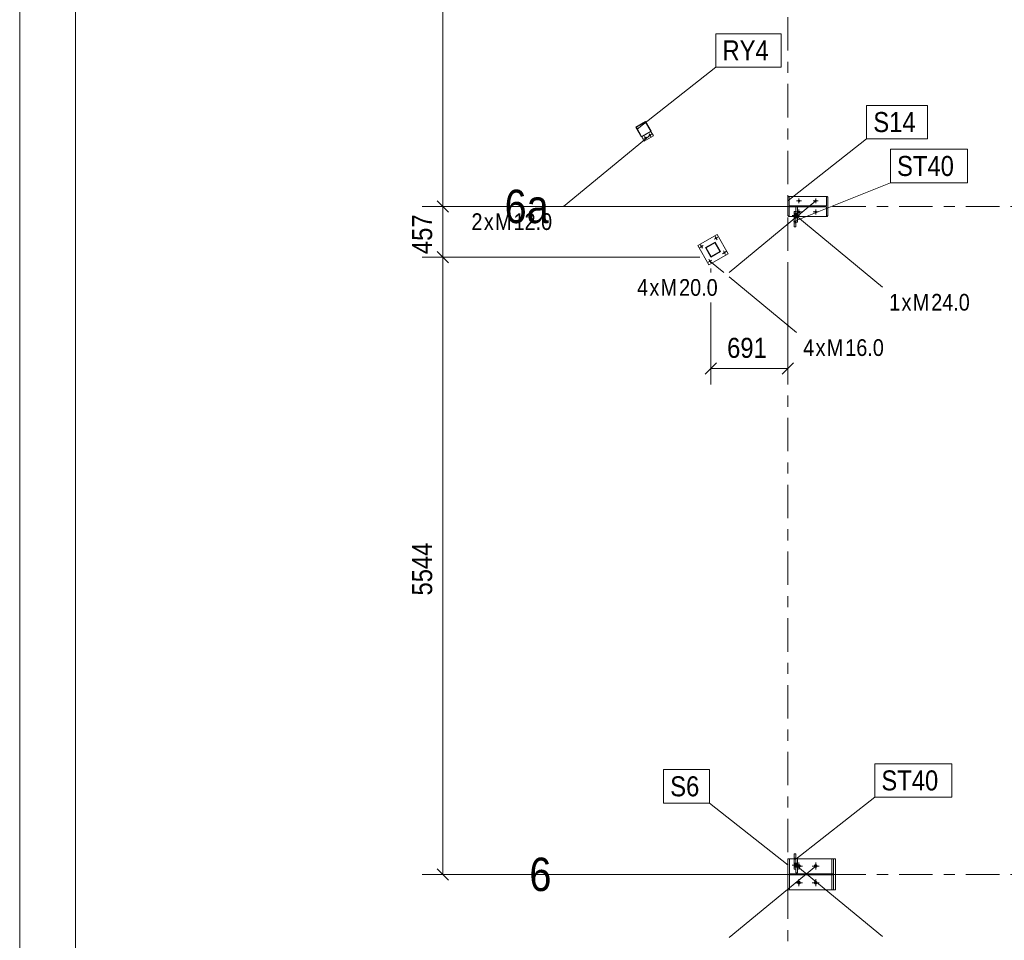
# Model space of a CAD drawing. Header units: millimetres. Extents: x -69 to 541, y -101 to 999.
# Tile 10 of 19: x -69 to 19, y 584 to 667. Entities that reach past the tile are written whole.
import ezdxf

# ---------------------------------------------------------------- set-up
doc = ezdxf.new("R2010")
doc.units = ezdxf.units.MM
doc.linetypes.add('XKITLINE00', pattern=[0])
doc.linetypes.add('XKITLINE03', pattern=[6, 3, -1, 1, -1])
for name, color, linetype, lineweight in [('Arkusz rysunku', 3, 'Continuous', 0), ('Element', 2, 'Continuous', 0), ('Spoina', 1, 'Continuous', 0), ('Wymiar', 4, 'Continuous', 0), ('Znak elementu', 2, 'Continuous', 0), ('Znak śruby', 4, 'Continuous', 0), ('Śruba', 3, 'Continuous', 0)]:
    doc.layers.add(name, color=color, linetype=linetype, lineweight=lineweight)
doc.styles.add('ARIAL', font='ARIAL.TTF')

msp = doc.modelspace()

# ---------------------------------------------------------------- hatches: boundary and pattern name
at = {"layer": 'Śruba'}
for points in [[(-12.349, 656.347), (-12.355, 656.344), (-12.362, 656.342), (-12.368, 656.341), (-12.375, 656.34), (-12.382, 656.341), (-12.389, 656.341), (-12.396, 656.343), (-12.402, 656.345), (-12.408, 656.348), (-12.414, 656.351), (-12.42, 656.355), (-12.425, 656.359), (-12.43, 656.364), (-12.434, 656.37), (-12.438, 656.375), (-12.441, 656.381), (-12.444, 656.388), (-12.446, 656.394), (-12.447, 656.401), (-12.447, 656.408), (-12.447, 656.415), (-12.447, 656.422), (-12.445, 656.428), (-12.443, 656.435), (-12.44, 656.441), (-12.437, 656.447), (-12.433, 656.453), (-12.429, 656.458), (-12.424, 656.463), (-12.418, 656.467), (-12.413, 656.471), (-12.406, 656.474), (-12.4, 656.477), (-12.393, 656.479), (-12.387, 656.48), (-12.38, 656.48), (-12.373, 656.48), (-12.366, 656.479), (-12.359, 656.478), (-12.353, 656.476), (-12.347, 656.473), (-12.341, 656.47), (-12.335, 656.466), (-12.33, 656.461), (-12.325, 656.457), (-12.321, 656.451), (-12.317, 656.445), (-12.314, 656.439), (-12.311, 656.433), (-12.309, 656.426), (-12.308, 656.42), (-12.308, 656.413), (-12.308, 656.406), (-12.308, 656.399), (-12.31, 656.392), (-12.312, 656.386), (-12.315, 656.379), (-12.318, 656.373), (-12.322, 656.368), (-12.326, 656.363), (-12.331, 656.358), (-12.337, 656.353), (-12.343, 656.35)], [(-12.782, 656.097), (-12.788, 656.094), (-12.795, 656.092), (-12.801, 656.091), (-12.808, 656.09), (-12.815, 656.091), (-12.822, 656.091), (-12.829, 656.093), (-12.835, 656.095), (-12.841, 656.098), (-12.847, 656.101), (-12.853, 656.105), (-12.858, 656.109), (-12.863, 656.114), (-12.867, 656.12), (-12.871, 656.125), (-12.874, 656.131), (-12.877, 656.138), (-12.879, 656.144), (-12.88, 656.151), (-12.88, 656.158), (-12.88, 656.165), (-12.88, 656.172), (-12.878, 656.178), (-12.876, 656.185), (-12.873, 656.191), (-12.87, 656.197), (-12.866, 656.203), (-12.862, 656.208), (-12.857, 656.213), (-12.851, 656.217), (-12.846, 656.221), (-12.839, 656.224), (-12.833, 656.227), (-12.826, 656.229), (-12.82, 656.23), (-12.813, 656.23), (-12.806, 656.23), (-12.799, 656.229), (-12.792, 656.228), (-12.786, 656.226), (-12.78, 656.223), (-12.774, 656.22), (-12.768, 656.216), (-12.763, 656.211), (-12.758, 656.207), (-12.754, 656.201), (-12.75, 656.195), (-12.747, 656.189), (-12.744, 656.183), (-12.742, 656.176), (-12.741, 656.17), (-12.741, 656.163), (-12.741, 656.156), (-12.741, 656.149), (-12.743, 656.142), (-12.745, 656.136), (-12.748, 656.129), (-12.751, 656.123), (-12.755, 656.118), (-12.759, 656.113), (-12.764, 656.108), (-12.77, 656.103), (-12.776, 656.1)], [(0.989, 650.391), (0.979, 650.392), (0.968, 650.395), (0.958, 650.398), (0.948, 650.403), (0.939, 650.409), (0.93, 650.415), (0.922, 650.422), (0.915, 650.43), (0.909, 650.439), (0.903, 650.448), (0.898, 650.458), (0.895, 650.468), (0.892, 650.479), (0.891, 650.489), (0.89, 650.5), (0.891, 650.511), (0.892, 650.521), (0.895, 650.532), (0.898, 650.542), (0.903, 650.552), (0.909, 650.561), (0.915, 650.57), (0.922, 650.578), (0.93, 650.585), (0.939, 650.591), (0.948, 650.597), (0.958, 650.602), (0.968, 650.605), (0.979, 650.608), (0.989, 650.609), (1, 650.61), (1.011, 650.609), (1.021, 650.608), (1.032, 650.605), (1.042, 650.602), (1.052, 650.597), (1.061, 650.591), (1.07, 650.585), (1.078, 650.578), (1.085, 650.57), (1.091, 650.561), (1.097, 650.552), (1.102, 650.542), (1.105, 650.532), (1.108, 650.521), (1.109, 650.511), (1.11, 650.5), (1.109, 650.489), (1.108, 650.479), (1.105, 650.468), (1.102, 650.458), (1.097, 650.448), (1.091, 650.439), (1.085, 650.43), (1.078, 650.422), (1.07, 650.415), (1.061, 650.409), (1.052, 650.403), (1.042, 650.398), (1.032, 650.395), (1.021, 650.392), (1.011, 650.391), (1, 650.39)], [(2.489, 650.391), (2.479, 650.392), (2.468, 650.395), (2.458, 650.398), (2.448, 650.403), (2.439, 650.409), (2.43, 650.415), (2.422, 650.422), (2.415, 650.43), (2.409, 650.439), (2.403, 650.448), (2.398, 650.458), (2.395, 650.468), (2.392, 650.479), (2.391, 650.489), (2.39, 650.5), (2.391, 650.511), (2.392, 650.521), (2.395, 650.532), (2.398, 650.542), (2.403, 650.552), (2.409, 650.561), (2.415, 650.57), (2.422, 650.578), (2.43, 650.585), (2.439, 650.591), (2.448, 650.597), (2.458, 650.602), (2.468, 650.605), (2.479, 650.608), (2.489, 650.609), (2.5, 650.61), (2.511, 650.609), (2.521, 650.608), (2.532, 650.605), (2.542, 650.602), (2.552, 650.597), (2.561, 650.591), (2.57, 650.585), (2.578, 650.578), (2.585, 650.57), (2.591, 650.561), (2.597, 650.552), (2.602, 650.542), (2.605, 650.532), (2.608, 650.521), (2.609, 650.511), (2.61, 650.5), (2.609, 650.489), (2.608, 650.479), (2.605, 650.468), (2.602, 650.458), (2.597, 650.448), (2.591, 650.439), (2.585, 650.43), (2.578, 650.422), (2.57, 650.415), (2.561, 650.409), (2.552, 650.403), (2.542, 650.398), (2.532, 650.395), (2.521, 650.392), (2.511, 650.391), (2.5, 650.39)], [(0.56, 648.985), (0.56, 649.352), (0.72, 649.352), (0.72, 648.985)], [(0.72, 648.985), (0.72, 649.352), (0.88, 649.352), (0.88, 648.985)], [(0.989, 649.391), (0.979, 649.392), (0.968, 649.395), (0.958, 649.398), (0.948, 649.403), (0.939, 649.409), (0.93, 649.415), (0.922, 649.422), (0.915, 649.43), (0.909, 649.439), (0.903, 649.448), (0.898, 649.458), (0.895, 649.468), (0.892, 649.479), (0.891, 649.489), (0.89, 649.5), (0.891, 649.511), (0.892, 649.521), (0.895, 649.532), (0.898, 649.542), (0.903, 649.552), (0.909, 649.561), (0.915, 649.57), (0.922, 649.578), (0.93, 649.585), (0.939, 649.591), (0.948, 649.597), (0.958, 649.602), (0.968, 649.605), (0.979, 649.608), (0.989, 649.609), (1, 649.61), (1.011, 649.609), (1.021, 649.608), (1.032, 649.605), (1.042, 649.602), (1.052, 649.597), (1.061, 649.591), (1.07, 649.585), (1.078, 649.578), (1.085, 649.57), (1.091, 649.561), (1.097, 649.552), (1.102, 649.542), (1.105, 649.532), (1.108, 649.521), (1.109, 649.511), (1.11, 649.5), (1.109, 649.489), (1.108, 649.479), (1.105, 649.468), (1.102, 649.458), (1.097, 649.448), (1.091, 649.439), (1.085, 649.43), (1.078, 649.422), (1.07, 649.415), (1.061, 649.409), (1.052, 649.403), (1.042, 649.398), (1.032, 649.395), (1.021, 649.392), (1.011, 649.391), (1, 649.39)], [(2.489, 649.391), (2.479, 649.392), (2.468, 649.395), (2.458, 649.398), (2.448, 649.403), (2.439, 649.409), (2.43, 649.415), (2.422, 649.422), (2.415, 649.43), (2.409, 649.439), (2.403, 649.448), (2.398, 649.458), (2.395, 649.468), (2.392, 649.479), (2.391, 649.489), (2.39, 649.5), (2.391, 649.511), (2.392, 649.521), (2.395, 649.532), (2.398, 649.542), (2.403, 649.552), (2.409, 649.561), (2.415, 649.57), (2.422, 649.578), (2.43, 649.585), (2.439, 649.591), (2.448, 649.597), (2.458, 649.602), (2.468, 649.605), (2.479, 649.608), (2.489, 649.609), (2.5, 649.61), (2.511, 649.609), (2.521, 649.608), (2.532, 649.605), (2.542, 649.602), (2.552, 649.597), (2.561, 649.591), (2.57, 649.585), (2.578, 649.578), (2.585, 649.57), (2.591, 649.561), (2.597, 649.552), (2.602, 649.542), (2.605, 649.532), (2.608, 649.521), (2.609, 649.511), (2.61, 649.5), (2.609, 649.489), (2.608, 649.479), (2.605, 649.468), (2.602, 649.458), (2.597, 649.448), (2.591, 649.439), (2.585, 649.43), (2.578, 649.422), (2.57, 649.415), (2.561, 649.409), (2.552, 649.403), (2.542, 649.398), (2.532, 649.395), (2.521, 649.392), (2.511, 649.391), (2.5, 649.39)], [(-6.416, 647.062), (-6.424, 647.059), (-6.432, 647.057), (-6.441, 647.055), (-6.45, 647.054), (-6.459, 647.055), (-6.467, 647.056), (-6.476, 647.057), (-6.484, 647.06), (-6.493, 647.064), (-6.5, 647.068), (-6.508, 647.073), (-6.514, 647.079), (-6.52, 647.085), (-6.526, 647.092), (-6.531, 647.099), (-6.535, 647.107), (-6.538, 647.115), (-6.54, 647.124), (-6.542, 647.133), (-6.543, 647.141), (-6.543, 647.15), (-6.542, 647.159), (-6.54, 647.168), (-6.537, 647.176), (-6.533, 647.184), (-6.529, 647.192), (-6.524, 647.199), (-6.518, 647.206), (-6.512, 647.212), (-6.505, 647.218), (-6.498, 647.222), (-6.49, 647.226), (-6.482, 647.23), (-6.473, 647.232), (-6.464, 647.234), (-6.456, 647.234), (-6.447, 647.234), (-6.438, 647.233), (-6.429, 647.231), (-6.421, 647.229), (-6.413, 647.225), (-6.405, 647.221), (-6.398, 647.216), (-6.391, 647.21), (-6.385, 647.204), (-6.38, 647.197), (-6.375, 647.189), (-6.371, 647.182), (-6.367, 647.173), (-6.365, 647.165), (-6.363, 647.156), (-6.363, 647.147), (-6.363, 647.139), (-6.364, 647.13), (-6.366, 647.121), (-6.368, 647.113), (-6.372, 647.105), (-6.376, 647.097), (-6.381, 647.09), (-6.387, 647.083), (-6.393, 647.077), (-6.4, 647.071), (-6.408, 647.066)], [(-7.715, 646.312), (-7.723, 646.309), (-7.731, 646.307), (-7.74, 646.305), (-7.749, 646.304), (-7.758, 646.305), (-7.766, 646.306), (-7.775, 646.307), (-7.783, 646.31), (-7.792, 646.314), (-7.799, 646.318), (-7.807, 646.323), (-7.813, 646.329), (-7.819, 646.335), (-7.825, 646.342), (-7.83, 646.349), (-7.834, 646.357), (-7.837, 646.365), (-7.839, 646.374), (-7.841, 646.383), (-7.842, 646.391), (-7.842, 646.4), (-7.841, 646.409), (-7.839, 646.418), (-7.836, 646.426), (-7.832, 646.434), (-7.828, 646.442), (-7.823, 646.449), (-7.817, 646.456), (-7.811, 646.462), (-7.804, 646.468), (-7.797, 646.472), (-7.789, 646.476), (-7.781, 646.48), (-7.772, 646.482), (-7.763, 646.484), (-7.755, 646.484), (-7.746, 646.484), (-7.737, 646.483), (-7.728, 646.481), (-7.72, 646.479), (-7.712, 646.475), (-7.704, 646.471), (-7.697, 646.466), (-7.69, 646.46), (-7.684, 646.454), (-7.679, 646.447), (-7.674, 646.439), (-7.67, 646.432), (-7.667, 646.423), (-7.664, 646.415), (-7.663, 646.406), (-7.662, 646.397), (-7.662, 646.389), (-7.663, 646.38), (-7.665, 646.371), (-7.668, 646.363), (-7.671, 646.355), (-7.675, 646.347), (-7.68, 646.34), (-7.686, 646.333), (-7.692, 646.327), (-7.699, 646.321), (-7.707, 646.316)], [(-5.666, 645.763), (-5.674, 645.76), (-5.682, 645.758), (-5.691, 645.756), (-5.7, 645.755), (-5.709, 645.756), (-5.717, 645.757), (-5.726, 645.758), (-5.734, 645.761), (-5.743, 645.765), (-5.75, 645.769), (-5.757, 645.774), (-5.764, 645.78), (-5.77, 645.786), (-5.776, 645.793), (-5.781, 645.8), (-5.785, 645.808), (-5.788, 645.816), (-5.79, 645.825), (-5.792, 645.834), (-5.793, 645.842), (-5.793, 645.851), (-5.791, 645.86), (-5.79, 645.869), (-5.787, 645.877), (-5.783, 645.885), (-5.779, 645.893), (-5.774, 645.9), (-5.768, 645.907), (-5.762, 645.913), (-5.755, 645.919), (-5.748, 645.923), (-5.74, 645.927), (-5.732, 645.931), (-5.723, 645.933), (-5.714, 645.935), (-5.706, 645.935), (-5.697, 645.935), (-5.688, 645.934), (-5.679, 645.932), (-5.671, 645.93), (-5.663, 645.926), (-5.655, 645.922), (-5.648, 645.917), (-5.641, 645.911), (-5.635, 645.905), (-5.63, 645.898), (-5.625, 645.89), (-5.621, 645.883), (-5.617, 645.874), (-5.615, 645.866), (-5.613, 645.857), (-5.613, 645.848), (-5.613, 645.839), (-5.614, 645.831), (-5.616, 645.822), (-5.618, 645.814), (-5.622, 645.806), (-5.626, 645.798), (-5.631, 645.791), (-5.637, 645.784), (-5.643, 645.778), (-5.65, 645.772), (-5.658, 645.767)], [(-6.965, 645.013), (-6.973, 645.01), (-6.981, 645.008), (-6.99, 645.006), (-6.999, 645.005), (-7.008, 645.006), (-7.016, 645.007), (-7.025, 645.008), (-7.033, 645.011), (-7.042, 645.015), (-7.049, 645.019), (-7.057, 645.024), (-7.063, 645.03), (-7.069, 645.036), (-7.075, 645.043), (-7.08, 645.05), (-7.084, 645.058), (-7.087, 645.066), (-7.089, 645.075), (-7.091, 645.084), (-7.092, 645.092), (-7.092, 645.101), (-7.091, 645.11), (-7.089, 645.119), (-7.086, 645.127), (-7.082, 645.135), (-7.078, 645.143), (-7.073, 645.15), (-7.067, 645.157), (-7.061, 645.163), (-7.054, 645.169), (-7.047, 645.173), (-7.039, 645.177), (-7.031, 645.181), (-7.022, 645.183), (-7.013, 645.185), (-7.005, 645.185), (-6.996, 645.185), (-6.987, 645.184), (-6.978, 645.182), (-6.97, 645.18), (-6.962, 645.176), (-6.954, 645.172), (-6.947, 645.167), (-6.94, 645.161), (-6.934, 645.155), (-6.929, 645.148), (-6.924, 645.14), (-6.92, 645.133), (-6.917, 645.124), (-6.914, 645.116), (-6.912, 645.107), (-6.912, 645.098), (-6.912, 645.089), (-6.913, 645.081), (-6.915, 645.072), (-6.917, 645.064), (-6.921, 645.056), (-6.925, 645.048), (-6.93, 645.041), (-6.936, 645.034), (-6.942, 645.028), (-6.949, 645.022), (-6.957, 645.017)], [(0.72, 591.015), (0.72, 590.648), (0.56, 590.648), (0.56, 591.015)], [(0.88, 591.015), (0.88, 590.648), (0.72, 590.648), (0.72, 591.015)], [(0.984, 590.591), (0.969, 590.593), (0.954, 590.597), (0.939, 590.602), (0.925, 590.609), (0.911, 590.617), (0.898, 590.626), (0.887, 590.637), (0.876, 590.648), (0.867, 590.661), (0.859, 590.675), (0.852, 590.689), (0.847, 590.704), (0.843, 590.719), (0.841, 590.734), (0.84, 590.75), (0.841, 590.766), (0.843, 590.781), (0.847, 590.796), (0.852, 590.811), (0.859, 590.825), (0.867, 590.839), (0.876, 590.852), (0.887, 590.863), (0.898, 590.874), (0.911, 590.883), (0.925, 590.891), (0.939, 590.898), (0.954, 590.903), (0.969, 590.907), (0.984, 590.909), (1, 590.91), (1.016, 590.909), (1.031, 590.907), (1.046, 590.903), (1.061, 590.898), (1.075, 590.891), (1.089, 590.883), (1.102, 590.874), (1.113, 590.863), (1.124, 590.852), (1.133, 590.839), (1.141, 590.825), (1.148, 590.811), (1.153, 590.796), (1.157, 590.781), (1.159, 590.766), (1.16, 590.75), (1.159, 590.734), (1.157, 590.719), (1.153, 590.704), (1.148, 590.689), (1.141, 590.675), (1.133, 590.661), (1.124, 590.648), (1.113, 590.637), (1.102, 590.626), (1.089, 590.617), (1.075, 590.609), (1.061, 590.602), (1.046, 590.597), (1.031, 590.593), (1.016, 590.591), (1, 590.59)], [(2.484, 590.591), (2.469, 590.593), (2.454, 590.597), (2.439, 590.602), (2.425, 590.609), (2.411, 590.617), (2.398, 590.626), (2.387, 590.637), (2.376, 590.648), (2.367, 590.661), (2.359, 590.675), (2.352, 590.689), (2.347, 590.704), (2.343, 590.719), (2.341, 590.734), (2.34, 590.75), (2.341, 590.766), (2.343, 590.781), (2.347, 590.796), (2.352, 590.811), (2.359, 590.825), (2.367, 590.839), (2.376, 590.852), (2.387, 590.863), (2.398, 590.874), (2.411, 590.883), (2.425, 590.891), (2.439, 590.898), (2.454, 590.903), (2.469, 590.907), (2.484, 590.909), (2.5, 590.91), (2.516, 590.909), (2.531, 590.907), (2.546, 590.903), (2.561, 590.898), (2.575, 590.891), (2.589, 590.883), (2.602, 590.874), (2.613, 590.863), (2.624, 590.852), (2.633, 590.839), (2.641, 590.825), (2.648, 590.811), (2.653, 590.796), (2.657, 590.781), (2.659, 590.766), (2.66, 590.75), (2.659, 590.734), (2.657, 590.719), (2.653, 590.704), (2.648, 590.689), (2.641, 590.675), (2.633, 590.661), (2.624, 590.648), (2.613, 590.637), (2.602, 590.626), (2.589, 590.617), (2.575, 590.609), (2.561, 590.602), (2.546, 590.597), (2.531, 590.593), (2.516, 590.591), (2.5, 590.59)], [(0.984, 589.091), (0.969, 589.093), (0.954, 589.097), (0.939, 589.102), (0.925, 589.109), (0.911, 589.117), (0.898, 589.126), (0.887, 589.137), (0.876, 589.148), (0.867, 589.161), (0.859, 589.175), (0.852, 589.189), (0.847, 589.204), (0.843, 589.219), (0.841, 589.234), (0.84, 589.25), (0.841, 589.266), (0.843, 589.281), (0.847, 589.296), (0.852, 589.311), (0.859, 589.325), (0.867, 589.339), (0.876, 589.352), (0.887, 589.363), (0.898, 589.374), (0.911, 589.383), (0.925, 589.391), (0.939, 589.398), (0.954, 589.403), (0.969, 589.407), (0.984, 589.409), (1, 589.41), (1.016, 589.409), (1.031, 589.407), (1.046, 589.403), (1.061, 589.398), (1.075, 589.391), (1.089, 589.383), (1.102, 589.374), (1.113, 589.363), (1.124, 589.352), (1.133, 589.339), (1.141, 589.325), (1.148, 589.311), (1.153, 589.296), (1.157, 589.281), (1.159, 589.266), (1.16, 589.25), (1.159, 589.234), (1.157, 589.219), (1.153, 589.204), (1.148, 589.189), (1.141, 589.175), (1.133, 589.161), (1.124, 589.148), (1.113, 589.137), (1.102, 589.126), (1.089, 589.117), (1.075, 589.109), (1.061, 589.102), (1.046, 589.097), (1.031, 589.093), (1.016, 589.091), (1, 589.09)], [(2.484, 589.091), (2.469, 589.093), (2.454, 589.097), (2.439, 589.102), (2.425, 589.109), (2.411, 589.117), (2.398, 589.126), (2.387, 589.137), (2.376, 589.148), (2.367, 589.161), (2.359, 589.175), (2.352, 589.189), (2.347, 589.204), (2.343, 589.219), (2.341, 589.234), (2.34, 589.25), (2.341, 589.266), (2.343, 589.281), (2.347, 589.296), (2.352, 589.311), (2.359, 589.325), (2.367, 589.339), (2.376, 589.352), (2.387, 589.363), (2.398, 589.374), (2.411, 589.383), (2.425, 589.391), (2.439, 589.398), (2.454, 589.403), (2.469, 589.407), (2.484, 589.409), (2.5, 589.41), (2.516, 589.409), (2.531, 589.407), (2.546, 589.403), (2.561, 589.398), (2.575, 589.391), (2.589, 589.383), (2.602, 589.374), (2.613, 589.363), (2.624, 589.352), (2.633, 589.339), (2.641, 589.325), (2.648, 589.311), (2.653, 589.296), (2.657, 589.281), (2.659, 589.266), (2.66, 589.25), (2.659, 589.234), (2.657, 589.219), (2.653, 589.204), (2.648, 589.189), (2.641, 589.175), (2.633, 589.161), (2.624, 589.148), (2.613, 589.137), (2.602, 589.126), (2.589, 589.117), (2.575, 589.109), (2.561, 589.102), (2.546, 589.097), (2.531, 589.093), (2.516, 589.091), (2.5, 589.09)]]:
    msp.add_hatch(color=256, dxfattribs=at).paths.add_polyline_path(points, flags=17)

# ---------------------------------------------------------------- linework, layer by layer
at = {"layer": 'Arkusz rysunku', "linetype": 'XKITLINE00', "lineweight": 0}
for p, q in [((-69.019, 999), (-69.019, -101)), ((-64.019, 994), (-64.019, -96))]:
    msp.add_line(p, q, dxfattribs=at)
at = {"layer": 'Element', "linetype": 'XKITLINE00', "lineweight": 0}
for p, q in [((-13.652, 657.118), (-12.786, 657.618)), ((-13.652, 657.118), (-12.786, 657.618)), ((-12.797, 657.577), (-13.611, 657.107)), ((-12.797, 657.577), (-13.611, 657.107)), ((-12.327, 656.763), (-12.797, 657.577)), ((-12.327, 656.763), (-12.797, 657.577)), ((-12.286, 656.752), (-12.786, 657.618)), ((-12.286, 656.752), (-12.786, 657.618)), ((-13.152, 656.252), (-13.652, 657.118)), ((-13.152, 656.252), (-13.652, 657.118)), ((-13.611, 657.107), (-13.141, 656.293)), ((-13.611, 657.107), (-13.141, 656.293)), ((-12.286, 656.752), (-13.152, 656.252)), ((-12.286, 656.752), (-13.152, 656.252)), ((-13.141, 656.293), (-12.327, 656.763)), ((-13.141, 656.293), (-12.327, 656.763)), ((-12.078, 656.352), (-12.303, 656.742)), ((-13.135, 656.262), (-12.91, 655.872)), ((-12.91, 655.872), (-12.078, 656.352)), ((0, 649.15), (0, 650.85)), ((0, 650.85), (0.127, 650.85)), ((0, 649.15), (0, 650.85)), ((0, 650.85), (0.127, 650.85)), ((0.05, 650.85), (0.05, 650.9)), ((0.05, 650.9), (3.55, 650.9)), ((0.127, 650.85), (0.127, 650.04)), ((0.127, 650.85), (0.127, 650.04)), ((3.6, 650.85), (3.473, 650.85)), ((3.473, 650.85), (3.473, 650.04)), ((3.6, 650.85), (3.473, 650.85)), ((3.473, 650.85), (3.473, 650.04)), ((3.55, 650.85), (3.55, 650.9)), ((3.6, 650.85), (3.6, 649.15)), ((3.6, 650.85), (3.6, 649.15)), ((0.127, 650.04), (3.473, 650.04)), ((0.127, 650.04), (3.473, 650.04)), ((3.473, 649.96), (0.127, 649.96)), ((0.127, 649.96), (0.127, 649.15)), ((3.473, 649.96), (0.127, 649.96)), ((0.127, 649.96), (0.127, 649.15)), ((0.56, 648.642), (0.56, 649.545)), ((0.56, 649.545), (0.72, 649.545)), ((0.56, 649.524), (0.72, 649.524)), ((0.72, 649.038), (0.72, 649.96)), ((0.72, 649.96), (0.88, 649.96)), ((0.72, 649.038), (0.72, 649.96)), ((0.72, 649.96), (0.88, 649.96)), ((0.88, 649.96), (0.88, 648.577)), ((0.88, 649.038), (0.88, 649.96)), ((3.473, 649.15), (3.473, 649.96)), ((3.473, 649.15), (3.473, 649.96)), ((0.127, 649.15), (0, 649.15)), ((0.127, 649.15), (0, 649.15)), ((0.05, 649.1), (0.05, 649.15)), ((0.05, 649.1), (0.56, 649.1)), ((0.536, 648.63), (0.534, 648.642)), ((0.534, 648.642), (0.746, 648.642)), ((0.536, 648.63), (0.534, 648.642)), ((0.534, 648.642), (0.746, 648.642)), ((0.58, 648.563), (0.536, 648.63)), ((0.58, 648.563), (0.536, 648.63)), ((0.56, 649.289), (0.72, 649.289)), ((0.56, 648.642), (0.56, 649.289)), ((0.56, 649.289), (0.72, 649.289)), ((0.72, 648.642), (0.56, 648.642)), ((0.72, 648.642), (0.56, 648.642)), ((0.56, 648.593), (0.56, 648.155)), ((0.56, 648.538), (0.72, 648.538)), ((0.72, 648.538), (0.56, 648.538)), ((0.56, 648.538), (0.56, 648.155)), ((0.64, 648.538), (0.58, 648.563)), ((0.64, 648.538), (0.58, 648.563)), ((0.7, 648.563), (0.64, 648.538)), ((0.7, 648.563), (0.64, 648.538)), ((0.744, 648.63), (0.7, 648.563)), ((0.744, 648.63), (0.7, 648.563)), ((0.72, 649.289), (0.72, 648.642)), ((0.72, 649.289), (0.72, 648.642)), ((0.72, 649.038), (0.88, 649.038)), ((0.72, 649.038), (0.88, 649.038)), ((0.72, 648.593), (0.72, 648.155)), ((0.72, 648.577), (0.88, 648.577)), ((0.72, 648.155), (0.72, 648.538)), ((0.746, 648.642), (0.744, 648.63)), ((0.746, 648.642), (0.744, 648.63)), ((0.88, 649.1), (3.55, 649.1)), ((3.6, 649.15), (3.473, 649.15)), ((3.6, 649.15), (3.473, 649.15)), ((3.55, 649.1), (3.55, 649.15)), ((0.56, 648.155), (0.72, 648.155)), ((0.56, 648.155), (0.72, 648.155)), ((-8.093, 646.486), (-6.361, 647.486)), ((-7.41, 646.303), (-6.544, 646.803)), ((-7.41, 646.303), (-6.544, 646.803)), ((-6.563, 646.735), (-7.342, 646.285)), ((-6.563, 646.735), (-7.342, 646.285)), ((-6.113, 645.955), (-6.563, 646.735)), ((-6.113, 645.955), (-6.563, 646.735)), ((-6.044, 645.937), (-6.544, 646.803)), ((-6.044, 645.937), (-6.544, 646.803)), ((-6.361, 647.486), (-5.361, 645.754)), ((-8.093, 646.486), (-7.093, 644.754)), ((-6.91, 645.437), (-7.41, 646.303)), ((-6.91, 645.437), (-7.41, 646.303)), ((-7.342, 646.285), (-6.892, 645.505)), ((-7.342, 646.285), (-6.892, 645.505)), ((-6.044, 645.937), (-6.91, 645.437)), ((-6.044, 645.937), (-6.91, 645.437)), ((-6.892, 645.505), (-6.113, 645.955)), ((-6.892, 645.505), (-6.113, 645.955)), ((-7.093, 644.754), (-5.361, 645.754)), ((0.56, 591.845), (0.56, 591.407)), ((0.56, 591.845), (0.72, 591.845)), ((0.56, 591.462), (0.56, 591.845)), ((0.56, 591.845), (0.72, 591.845)), ((0.72, 591.845), (0.72, 591.407)), ((0.72, 591.845), (0.72, 591.462)), ((0, 588.6), (0, 591.4)), ((0, 591.4), (0.16, 591.4)), ((0, 588.6), (0, 591.4)), ((0, 591.4), (0.16, 591.4)), ((0.16, 588.6), (0.16, 591.4)), ((0.16, 588.6), (0.16, 591.4)), ((0.16, 591.4), (0.556, 591.4)), ((0.534, 591.358), (0.536, 591.37)), ((0.534, 591.358), (0.536, 591.37)), ((0.746, 591.358), (0.534, 591.358)), ((0.746, 591.358), (0.534, 591.358)), ((0.536, 591.37), (0.58, 591.437)), ((0.536, 591.37), (0.58, 591.437)), ((0.56, 591.462), (0.72, 591.462)), ((0.72, 591.462), (0.56, 591.462)), ((0.56, 591.358), (0.72, 591.358)), ((0.56, 591.358), (0.56, 590.455)), ((0.72, 591.358), (0.56, 591.358)), ((0.56, 591.358), (0.56, 590.711)), ((0.58, 591.437), (0.64, 591.462)), ((0.58, 591.437), (0.64, 591.462)), ((0.64, 591.462), (0.7, 591.437)), ((0.64, 591.462), (0.7, 591.437)), ((0.7, 591.437), (0.744, 591.37)), ((0.7, 591.437), (0.744, 591.37)), ((0.88, 591.423), (0.72, 591.423)), ((0.72, 590.711), (0.72, 591.358)), ((0.72, 590.711), (0.72, 591.358)), ((0.72, 590.133), (0.72, 590.962)), ((0.72, 590.962), (0.88, 590.962)), ((0.72, 590.133), (0.72, 590.962)), ((0.72, 590.962), (0.88, 590.962)), ((0.744, 591.37), (0.746, 591.358)), ((0.744, 591.37), (0.746, 591.358)), ((0.88, 590.133), (0.88, 591.423)), ((0.88, 591.4), (3.943, 591.4)), ((0.88, 590.133), (0.88, 590.962)), ((3.943, 590.04), (3.943, 591.4)), ((3.943, 591.4), (4.274, 591.4)), ((4.113, 588.6), (4.113, 591.4)), ((4.113, 588.6), (4.113, 591.4)), ((4.113, 591.4), (4.274, 591.4)), ((4.274, 588.6), (4.274, 591.4)), ((4.274, 588.6), (4.274, 591.4)), ((0.56, 590.711), (0.72, 590.711)), ((0.56, 590.711), (0.72, 590.711)), ((0.56, 590.476), (0.72, 590.476)), ((0.56, 590.455), (0.72, 590.455)), ((0.72, 590.133), (0.88, 590.133)), ((0.72, 590.133), (0.88, 590.133)), ((0.16, 589.96), (0.16, 590.04)), ((0.16, 590.04), (4.113, 590.04)), ((0.16, 589.96), (0.16, 590.04)), ((0.16, 590.04), (4.113, 590.04)), ((0.16, 589.96), (4.113, 589.96)), ((0.16, 589.96), (4.113, 589.96)), ((3.943, 588.6), (3.943, 589.96)), ((4.113, 589.96), (4.113, 590.04)), ((4.113, 589.96), (4.113, 590.04)), ((0, 588.6), (0.16, 588.6)), ((0, 588.6), (0.16, 588.6)), ((0.16, 588.6), (3.943, 588.6)), ((4.274, 588.6), (3.943, 588.6)), ((4.113, 588.6), (4.274, 588.6))]:
    msp.add_line(p, q, dxfattribs=at)
at = {"layer": 'Spoina', "linetype": 'XKITLINE03', "lineweight": 0}
for p, q in [((0, -20), (0, 712.639)), ((-20, 650), (440, 650)), ((-20, 590), (440, 590))]:
    msp.add_line(p, q, dxfattribs=at)
at = {"layer": 'Wymiar', "linetype": 'XKITLINE00', "lineweight": 0}
for p, q in [((-31, 650), (-31, 691.315)), ((-31.509, 650.509), (-30.491, 649.491)), ((-31.509, 650.509), (-30.491, 649.491)), ((-1, 650), (-32.86, 650)), ((-1, 650), (-31.6, 650)), ((-31, 645.437), (-31, 650)), ((-31.509, 645.946), (-30.491, 644.928)), ((-31.509, 645.946), (-30.491, 644.928)), ((-7.91, 645.437), (-32.86, 645.437)), ((-7.91, 645.437), (-31.6, 645.437)), ((-31, 590), (-31, 645.437)), ((-6.91, 644.437), (-6.91, 644.072)), ((0, 644.437), (0, 633.997)), ((-6.91, 641.372), (-6.91, 633.997)), ((-6.401, 635.946), (-7.419, 634.928)), ((-6.91, 635.437), (0, 635.437)), ((0.509, 635.946), (-0.509, 634.928)), ((-31.509, 590.509), (-30.491, 589.491)), ((-1, 590), (-32.86, 590))]:
    msp.add_line(p, q, dxfattribs=at)
at = {"layer": 'Znak elementu', "linetype": 'XKITLINE00', "lineweight": 0}
for p, q in [((-6.475, 665.516), (-0.606, 665.516)), ((-6.475, 662.516), (-6.475, 665.516)), ((-0.606, 662.516), (-0.606, 665.516)), ((-13.546, 656.945), (-6.475, 662.516)), ((-6.475, 662.516), (-0.606, 662.516)), ((7.076, 659.078), (12.547, 659.078)), ((7.076, 656.078), (7.076, 659.078)), ((12.547, 656.078), (12.547, 659.078)), ((0.005, 650.507), (7.076, 656.078)), ((7.076, 656.078), (12.547, 656.078)), ((9.209, 655.132), (16.147, 655.132)), ((9.209, 652.132), (9.209, 655.132)), ((16.147, 652.132), (16.147, 655.132)), ((0.549, 648.632), (9.209, 652.132)), ((9.209, 652.132), (16.147, 652.132)), ((7.801, 599.939), (14.739, 599.939)), ((7.801, 596.939), (7.801, 599.939)), ((14.739, 596.939), (14.739, 599.939)), ((-11.172, 599.408), (-7.036, 599.408)), ((-11.172, 596.408), (-11.172, 599.408)), ((-7.036, 596.408), (-7.036, 599.408)), ((-11.172, 596.408), (-7.036, 596.408)), ((0.035, 590.837), (-7.036, 596.408)), ((0.73, 591.368), (7.801, 596.939)), ((7.801, 596.939), (14.739, 596.939))]:
    msp.add_line(p, q, dxfattribs=at)
at = {"layer": 'Znak śruby', "linetype": 'XKITLINE00', "lineweight": 0}
for p, q in [((-12.378, 656.41), (-20.156, 649.982)), ((2.5, 650.5), (-5.278, 644.072)), ((0.72, 649.169), (8.498, 642.74)), ((-7.002, 645.095), (-5.763, 644.072)), ((-5.278, 643.671), (0.776, 638.667)), ((2.5, 590.75), (-5.278, 584.322)), ((0.72, 590.831), (8.498, 584.403))]:
    msp.add_line(p, q, dxfattribs=at)
at = {"layer": 'Śruba', "linetype": 'XKITLINE00', "lineweight": 0}
for p, q in [((-12.256, 656.48), (-12.499, 656.34)), ((-12.308, 656.289), (-12.448, 656.532)), ((-12.689, 656.23), (-12.932, 656.09)), ((-12.741, 656.039), (-12.881, 656.282)), ((1.22, 650.5), (0.78, 650.5)), ((1, 650.28), (1, 650.72)), ((2.72, 650.5), (2.28, 650.5)), ((2.5, 650.28), (2.5, 650.72)), ((0.56, 649.352), (0.72, 649.352)), ((0.72, 649.352), (0.88, 649.352)), ((1.22, 649.5), (0.78, 649.5)), ((1, 649.28), (1, 649.72)), ((2.72, 649.5), (2.28, 649.5)), ((2.5, 649.28), (2.5, 649.72)), ((0.395, 649.169), (1.045, 649.169)), ((0.56, 648.985), (0.72, 648.985)), ((0.72, 648.985), (0.88, 648.985)), ((-6.297, 647.234), (-6.609, 647.054)), ((-6.363, 646.989), (-6.543, 647.3)), ((-7.596, 646.484), (-7.908, 646.304)), ((-7.662, 646.239), (-7.842, 646.55)), ((-5.547, 645.935), (-5.859, 645.755)), ((-5.613, 645.689), (-5.793, 646.001)), ((-6.846, 645.185), (-7.158, 645.005)), ((-6.912, 644.939), (-7.092, 645.251)), ((0.56, 591.015), (0.72, 591.015)), ((0.72, 591.015), (0.88, 591.015)), ((1, 590.43), (1, 591.07)), ((2.5, 590.43), (2.5, 591.07)), ((0.395, 590.831), (1.045, 590.831)), ((0.56, 590.648), (0.72, 590.648)), ((1.32, 590.75), (0.68, 590.75)), ((0.72, 590.648), (0.88, 590.648)), ((2.82, 590.75), (2.18, 590.75)), ((1.32, 589.25), (0.68, 589.25)), ((1, 588.93), (1, 589.57)), ((2.82, 589.25), (2.18, 589.25)), ((2.5, 588.93), (2.5, 589.57))]:
    msp.add_line(p, q, dxfattribs=at)

# ---------------------------------------------------------------- texts
at = {"layer": 'Spoina', "style": 'ARIAL', "width": 0.85}
for s, p in [('6a', (-25.45, 648.5)), ('6', (-23.225, 588.5))]:
    msp.add_text(s, height=3, dxfattribs=at).set_placement(p)
at = {"layer": 'Wymiar', "style": 'ARIAL', "width": 0.85}
for s, p in [('457', (-31.96, 645.716)), ('5544', (-31.96, 615.048))]:
    msp.add_text(s, height=1.8, rotation=90.00021, dxfattribs=at).set_placement(p)
msp.add_text('691', height=1.8, dxfattribs=at).set_placement((-5.458, 636.397))
at = {"layer": 'Znak elementu', "style": 'ARIAL', "width": 0.85}
for s, p in [('RY4', (-5.875, 663.116)), ('S14', (7.676, 656.678)), ('ST40', (9.809, 652.732)), ('ST40', (8.401, 597.539)), ('S6', (-10.572, 597.008))]:
    msp.add_text(s, height=1.8, dxfattribs=at).set_placement(p)
at = {"layer": 'Znak śruby', "style": 'ARIAL', "width": 0.85}
for s, p in [('2', (-28.428, 647.882)), ('M', (-26.315, 647.882)), ('12.0', (-24.649, 647.882)), ('x', (-27.316, 647.882)), ('4', (-13.551, 641.972)), ('M', (-11.438, 641.972)), ('20.0', (-9.772, 641.972)), ('x', (-12.438, 641.972)), ('1', (9.098, 640.64)), ('x', (10.211, 640.64)), ('M', (11.211, 640.64)), ('24.0', (12.877, 640.64)), ('4', (1.376, 636.567)), ('M', (3.489, 636.567)), ('16.0', (5.156, 636.567)), ('x', (2.489, 636.567))]:
    msp.add_text(s, height=1.5, dxfattribs=at).set_placement(p)

doc.saveas('drawing.dxf')
